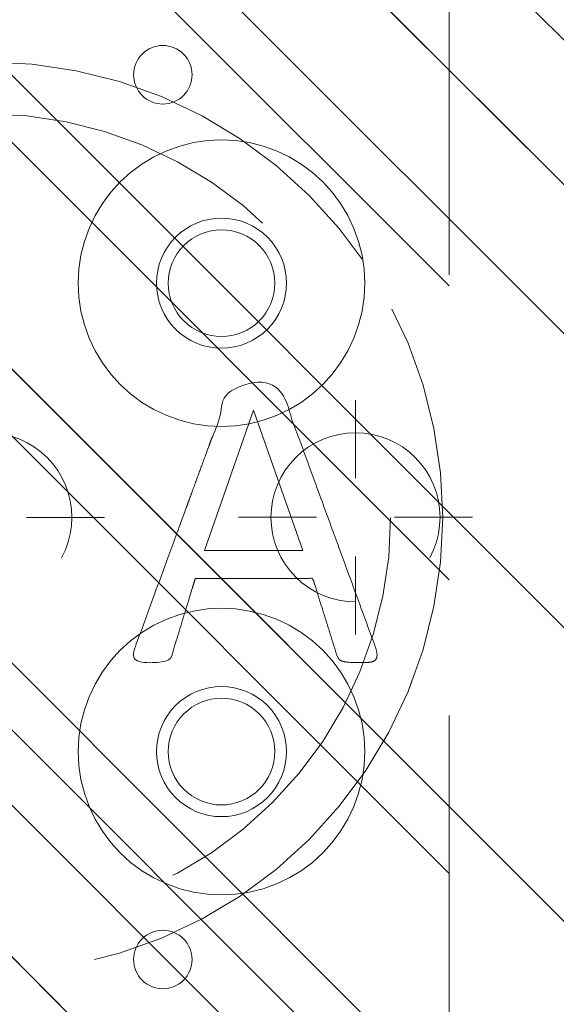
# Model space of a CAD drawing. Header units: inches. Extents: x -465 to -303, y -234 to 7.
# Tile 10 of 81: x -391.84 to -390.22, y -70.06 to -67.08. Entities that reach past the tile are written whole.
import ezdxf

# ---------------------------------------------------------------- set-up
doc = ezdxf.new("R2010")
doc.units = ezdxf.units.IN
doc.header["$LTSCALE"] = 32
doc.header["$MEASUREMENT"] = 0
doc.header["$PDMODE"] = 1
doc.header["$PDSIZE"] = -2
doc.linetypes.add('Dash Style-1', pattern=[0.083328, 0.041656, -0.041672])
for name, color, linetype, lineweight in [('DashLine', 7, 'Dash Style-1', 13), ('DashLineFill', 7, 'Dash Style-1', 13), ('Drawing', 7, 'Continuous', 18), ('Metal-DeskStructure', 7, 'Continuous', 13), ('None', 7, 'Continuous', 18), ('SolidLine', 7, 'Continuous', 15)]:
    doc.layers.add(name, color=color, linetype=linetype, lineweight=lineweight)
pattern_1 = [(45, (0, 0), (-1.613, 1.9357), []), (45, (-1.0608, 1.0608), (-0.472346, 0.41676), [])]

# ---------------------------------------------------------------- blocks, each defined once
blk = doc.blocks.new('Group-33')
at = {"layer": 'DashLine'}
blk.add_open_spline([(35.6306, -2.5591), (35.6301, -14.0156), (35.6295, -25.4721), (35.6308, -28.0425), (35.4425, -30.6071), (33.4525, -57.8791), (31.4625, -85.1511), (31.2548, -86.4638), (29.9315, -86.5751), (19.0945, -86.5751), (8.2575, -86.5751), (6.9341, -86.4638), (6.7265, -85.1511), (4.7365, -57.8791), (2.7465, -30.6071), (2.5582, -28.0425), (2.5595, -25.4721), (2.5589, -14.0156), (2.5584, -2.5591), (19.0945, -2.5591), (35.6306, -2.5591)], degree=2, knots=[0, 0, 0, 0.101602, 0.101602, 0.124398, 0.124398, 0.366817, 0.366817, 0.378599, 0.378599, 0.47475, 0.47475, 0.486533, 0.486533, 0.728951, 0.728951, 0.751748, 0.751748, 0.853349, 0.853349, 1, 1, 1], dxfattribs=at)
at = {"layer": 'SolidLine'}
blk.add_open_spline([(37.0866, -2.5591), (19.0945, -2.5591), (1.1024, -2.5591), (1.1024, -14.0156), (1.1025, -25.4721), (1.1032, -28.0955), (1.2935, -30.7131), (3.2835, -57.9851), (5.2735, -85.2571), (5.6777, -87.8156), (8.2575, -88.0311), (19.0945, -88.0311), (29.9315, -88.0311), (32.5112, -87.8156), (32.9155, -85.2571), (34.9055, -57.9851), (36.8955, -30.7131), (37.0858, -28.0955), (37.0865, -25.4721), (37.0866, -14.0156), (37.0866, -2.5591)], degree=2, knots=[0, 0, 0, 0.153989, 0.153989, 0.252041, 0.252041, 0.274495, 0.274495, 0.508445, 0.508445, 0.530607, 0.530607, 0.623382, 0.623382, 0.645544, 0.645544, 0.879494, 0.879494, 0.901948, 0.901948, 1, 1, 1], dxfattribs=at)
blk = doc.blocks.new('Group-43')
at = {"layer": 'Metal-DeskStructure', "color": 7}
blk.add_open_spline([(-0.563, -0.4031), (-0.563, -0.4084), (-0.567, -0.4164), (-0.5762, -0.4217), (-0.5934, -0.4243), (-0.6185, -0.4243), (-0.6344, -0.4203), (-0.6437, -0.4164), (-0.6476, -0.4071), (-0.6476, -0.2009), (-0.6476, 0), (-0.8593, 0), (-1.0709, 0), (-1.0709, -0.2009), (-1.0709, -0.4071), (-1.0748, -0.4164), (-1.0841, -0.4203), (-1.1013, -0.4243), (-1.1251, -0.4243), (-1.1423, -0.4217), (-1.1515, -0.4164), (-1.1555, -0.4084), (-1.1555, 0), (-1.1555, 0.4084), (-1.1515, 0.4164), (-1.1423, 0.4217), (-1.1251, 0.4243), (-1.1013, 0.4243), (-1.0841, 0.4217), (-1.0748, 0.4164), (-1.0709, 0.4097), (-1.0709, 0.2446), (-1.0709, 0.0849), (-0.8593, 0.0849), (-0.6476, 0.0849), (-0.6476, 0.2446), (-0.6476, 0.4097), (-0.6437, 0.4164), (-0.6344, 0.4217), (-0.6185, 0.4243), (-0.5934, 0.4243), (-0.5762, 0.4217), (-0.567, 0.4164), (-0.563, 0.4084), (-0.563, 0), (-0.563, -0.4031)], degree=2, knots=[0, 0, 0, 0.0023, 0.004599, 0.006899, 0.009198, 0.011753, 0.014308, 0.016863, 0.019418, 0.116187, 0.116187, 0.218123, 0.218123, 0.314892, 0.317447, 0.320002, 0.322557, 0.325112, 0.327667, 0.330222, 0.332777, 0.335332, 0.52951, 0.532065, 0.53462, 0.537175, 0.53973, 0.542285, 0.54484, 0.547395, 0.54995, 0.626918, 0.626918, 0.728853, 0.728853, 0.805822, 0.808377, 0.810932, 0.813487, 0.816042, 0.818342, 0.820641, 0.822941, 0.82524, 1, 1, 1], dxfattribs=at)
blk = doc.blocks.new('Group-44')
at = {"layer": 'Metal-DeskStructure', "color": 7, "flags": 128}
blk.add_lwpolyline([(0.8051, 0.3242), (0.657, -0.1001), (0.9546, -0.1001)], close=True, dxfattribs=at)
at = {"layer": 'Metal-DeskStructure', "color": 7}
blk.add_open_spline([(1.1741, -0.3918), (1.1847, -0.421), (1.1688, -0.4369), (1.145, -0.4396), (1.104, -0.4396), (1.0789, -0.4369), (1.067, -0.4329), (1.0604, -0.4237), (1.0577, -0.417), (1.0214, -0.301), (0.985, -0.185), (0.8071, -0.185), (0.6292, -0.185), (0.5942, -0.2997), (0.5591, -0.4144), (0.5565, -0.421), (0.5499, -0.4303), (0.5379, -0.4369), (0.5141, -0.4396), (0.4771, -0.4396), (0.452, -0.4356), (0.4427, -0.425), (0.4427, -0.4051), (0.448, -0.3905), (0.5915, 0.0007), (0.735, 0.3918), (0.7377, 0.3971), (0.7469, 0.4038), (0.7628, 0.4077), (0.7892, 0.4091), (0.8302, 0.4091), (0.858, 0.4077), (0.8752, 0.4038), (0.8845, 0.3971), (0.8871, 0.3918), (1.0306, 0), (1.1741, -0.3918)], degree=2, knots=[0, 0, 0, 0.015953, 0.02393, 0.031906, 0.039384, 0.046862, 0.054341, 0.061819, 0.061819, 0.189198, 0.189198, 0.375552, 0.375552, 0.501195, 0.501195, 0.508673, 0.516151, 0.523629, 0.531107, 0.538585, 0.546064, 0.553543, 0.561021, 0.561021, 0.761848, 0.761848, 0.764705, 0.767562, 0.770419, 0.773275, 0.776323, 0.77937, 0.782417, 0.785464, 0.785464, 1, 1, 1], dxfattribs=at)
blk = doc.blocks.new('TL14_lower_leg (2D)')
at = {"layer": 'DashLine', "flags": 128}
for points in [[(0, 1.378), (0.1351, 1.3713), (0.2688, 1.3515), (0.4, 1.3186), (0.5273, 1.2731), (0.6496, 1.2152), (0.7655, 1.1457), (0.8742, 1.0652), (0.9744, 0.9744), (1.0652, 0.8742), (1.1457, 0.7655), (1.2152, 0.6496), (1.2731, 0.5273), (1.3186, 0.4), (1.3515, 0.2688), (1.3713, 0.1351), (1.378, 0), (1.3713, -0.1351), (1.3515, -0.2688), (1.3186, -0.4), (1.2731, -0.5273), (1.2152, -0.6496), (1.1457, -0.7655), (1.0652, -0.8742), (0.9744, -0.9744), (0.8742, -1.0652), (0.7655, -1.1457), (0.6496, -1.2152), (0.5273, -1.2731), (0.4, -1.3186), (0.2688, -1.3515), (0.1351, -1.3713), (0, -1.378), (-0.1351, -1.3713), (-0.2688, -1.3515), (-0.4, -1.3186), (-0.5273, -1.2731), (-0.6496, -1.2152), (-0.7655, -1.1457), (-0.8742, -1.0652), (-0.9744, -0.9744), (-1.0652, -0.8742), (-1.1457, -0.7655), (-1.2152, -0.6496), (-1.2731, -0.5273), (-1.3186, -0.4), (-1.3515, -0.2688), (-1.3713, -0.1351), (-1.378, 0), (-1.3713, 0.1351), (-1.3515, 0.2688), (-1.3186, 0.4), (-1.2731, 0.5273), (-1.2152, 0.6496), (-1.1457, 0.7655), (-1.0652, 0.8742), (-0.9744, 0.9744), (-0.8742, 1.0652), (-0.7655, 1.1457), (-0.6496, 1.2152), (-0.5273, 1.2731), (-0.4, 1.3186), (-0.2688, 1.3515), (-0.1351, 1.3713)], [(-0.7087, 0.8701), (-0.6928, 0.8693), (-0.6772, 0.867), (-0.6618, 0.8631), (-0.6469, 0.8578), (-0.6326, 0.851), (-0.619, 0.8429), (-0.6063, 0.8334), (-0.5945, 0.8228), (-0.5839, 0.8111), (-0.5744, 0.7983), (-0.5663, 0.7848), (-0.5595, 0.7704), (-0.5542, 0.7555), (-0.5503, 0.7402), (-0.548, 0.7245), (-0.5472, 0.7087), (-0.548, 0.6928), (-0.5503, 0.6772), (-0.5542, 0.6618), (-0.5595, 0.6469), (-0.5663, 0.6326), (-0.5744, 0.619), (-0.5839, 0.6063), (-0.5945, 0.5945), (-0.6063, 0.5839), (-0.619, 0.5744), (-0.6326, 0.5663), (-0.6469, 0.5595), (-0.6618, 0.5542), (-0.6772, 0.5503), (-0.6928, 0.548), (-0.7087, 0.5472), (-0.7245, 0.548), (-0.7402, 0.5503), (-0.7555, 0.5542), (-0.7704, 0.5595), (-0.7848, 0.5663), (-0.7983, 0.5744), (-0.8111, 0.5839), (-0.8228, 0.5945), (-0.8334, 0.6063), (-0.8429, 0.619), (-0.851, 0.6326), (-0.8578, 0.6469), (-0.8631, 0.6618), (-0.867, 0.6772), (-0.8693, 0.6928), (-0.8701, 0.7087), (-0.8693, 0.7245), (-0.867, 0.7402), (-0.8631, 0.7555), (-0.8578, 0.7704), (-0.851, 0.7848), (-0.8429, 0.7983), (-0.8334, 0.8111), (-0.8228, 0.8228), (-0.8111, 0.8334), (-0.7983, 0.8429), (-0.7848, 0.851), (-0.7704, 0.8578), (-0.7555, 0.8631), (-0.7402, 0.867), (-0.7245, 0.8693)], [(0.7087, 0.8701), (0.7245, 0.8693), (0.7402, 0.867), (0.7555, 0.8631), (0.7704, 0.8578), (0.7848, 0.851), (0.7983, 0.8429), (0.8111, 0.8334), (0.8228, 0.8228), (0.8334, 0.8111), (0.8429, 0.7983), (0.851, 0.7848), (0.8578, 0.7704), (0.8631, 0.7555), (0.867, 0.7402), (0.8693, 0.7245), (0.8701, 0.7087), (0.8693, 0.6928), (0.867, 0.6772), (0.8631, 0.6618), (0.8578, 0.6469), (0.851, 0.6326), (0.8429, 0.619), (0.8334, 0.6063), (0.8228, 0.5945), (0.8111, 0.5839), (0.7983, 0.5744), (0.7848, 0.5663), (0.7704, 0.5595), (0.7555, 0.5542), (0.7402, 0.5503), (0.7245, 0.548), (0.7087, 0.5472), (0.6928, 0.548), (0.6772, 0.5503), (0.6618, 0.5542), (0.6469, 0.5595), (0.6326, 0.5663), (0.619, 0.5744), (0.6063, 0.5839), (0.5945, 0.5945), (0.5839, 0.6063), (0.5744, 0.619), (0.5663, 0.6326), (0.5595, 0.6469), (0.5542, 0.6618), (0.5503, 0.6772), (0.548, 0.6928), (0.5472, 0.7087), (0.548, 0.7245), (0.5503, 0.7402), (0.5542, 0.7555), (0.5595, 0.7704), (0.5663, 0.7848), (0.5744, 0.7983), (0.5839, 0.8111), (0.5945, 0.8228), (0.6063, 0.8334), (0.619, 0.8429), (0.6326, 0.851), (0.6469, 0.8578), (0.6618, 0.8631), (0.6772, 0.867), (0.6928, 0.8693)], [(-0.7087, -0.5472), (-0.6928, -0.548), (-0.6772, -0.5503), (-0.6618, -0.5542), (-0.6469, -0.5595), (-0.6326, -0.5663), (-0.619, -0.5744), (-0.6063, -0.5839), (-0.5945, -0.5945), (-0.5839, -0.6063), (-0.5744, -0.619), (-0.5663, -0.6326), (-0.5595, -0.6469), (-0.5542, -0.6618), (-0.5503, -0.6772), (-0.548, -0.6928), (-0.5472, -0.7087), (-0.548, -0.7245), (-0.5503, -0.7402), (-0.5542, -0.7555), (-0.5595, -0.7704), (-0.5663, -0.7848), (-0.5744, -0.7983), (-0.5839, -0.8111), (-0.5945, -0.8228), (-0.6063, -0.8334), (-0.619, -0.8429), (-0.6326, -0.851), (-0.6469, -0.8578), (-0.6618, -0.8631), (-0.6772, -0.867), (-0.6928, -0.8693), (-0.7087, -0.8701), (-0.7245, -0.8693), (-0.7402, -0.867), (-0.7555, -0.8631), (-0.7704, -0.8578), (-0.7848, -0.851), (-0.7983, -0.8429), (-0.8111, -0.8334), (-0.8228, -0.8228), (-0.8334, -0.8111), (-0.8429, -0.7983), (-0.851, -0.7848), (-0.8578, -0.7704), (-0.8631, -0.7555), (-0.867, -0.7402), (-0.8693, -0.7245), (-0.8701, -0.7087), (-0.8693, -0.6928), (-0.867, -0.6772), (-0.8631, -0.6618), (-0.8578, -0.6469), (-0.851, -0.6326), (-0.8429, -0.619), (-0.8334, -0.6063), (-0.8228, -0.5945), (-0.8111, -0.5839), (-0.7983, -0.5744), (-0.7848, -0.5663), (-0.7704, -0.5595), (-0.7555, -0.5542), (-0.7402, -0.5503), (-0.7245, -0.548)], [(0.7087, -0.5472), (0.7245, -0.548), (0.7402, -0.5503), (0.7555, -0.5542), (0.7704, -0.5595), (0.7848, -0.5663), (0.7983, -0.5744), (0.8111, -0.5839), (0.8228, -0.5945), (0.8334, -0.6063), (0.8429, -0.619), (0.851, -0.6326), (0.8578, -0.6469), (0.8631, -0.6618), (0.867, -0.6772), (0.8693, -0.6928), (0.8701, -0.7087), (0.8693, -0.7245), (0.867, -0.7402), (0.8631, -0.7555), (0.8578, -0.7704), (0.851, -0.7848), (0.8429, -0.7983), (0.8334, -0.8111), (0.8228, -0.8228), (0.8111, -0.8334), (0.7983, -0.8429), (0.7848, -0.851), (0.7704, -0.8578), (0.7555, -0.8631), (0.7402, -0.867), (0.7245, -0.8693), (0.7087, -0.8701), (0.6928, -0.8693), (0.6772, -0.867), (0.6618, -0.8631), (0.6469, -0.8578), (0.6326, -0.851), (0.619, -0.8429), (0.6063, -0.8334), (0.5945, -0.8228), (0.5839, -0.8111), (0.5744, -0.7983), (0.5663, -0.7848), (0.5595, -0.7704), (0.5542, -0.7555), (0.5503, -0.7402), (0.548, -0.7245), (0.5472, -0.7087), (0.548, -0.6928), (0.5503, -0.6772), (0.5542, -0.6618), (0.5595, -0.6469), (0.5663, -0.6326), (0.5744, -0.619), (0.5839, -0.6063), (0.5945, -0.5945), (0.6063, -0.5839), (0.619, -0.5744), (0.6326, -0.5663), (0.6469, -0.5595), (0.6618, -0.5542), (0.6772, -0.5503), (0.6928, -0.548)]]:
    blk.add_lwpolyline(points, close=True, dxfattribs=at)
at = {"layer": 'DashLine', "linetype": 'Continuous', "lineweight": 5}
blk.add_point((0, 0), dxfattribs=at)
at = {"layer": 'Metal-DeskStructure', "color": 7}
for name in ['Group-43', 'Group-44']:
    blk.add_blockref(name, (0, 0), dxfattribs=at)
blk = doc.blocks.new('Group-45')
at = {"layer": 'DashLineFill', "linetype": 'Continuous', "lineweight": 13}
h = blk.add_hatch(dxfattribs=at)
h.set_pattern_fill('Steel', color=253, style=0, pattern_type=2)
h.set_pattern_definition(pattern_1)
h.paths.add_polyline_path([(-2.0669, 1.3976), (2.0669, 1.3976), (2.0669, 0.1378), (2.1063, 0.1378), (2.1063, -0.1378), (2.0669, -0.1378), (2.0669, -5.2756), (2.1063, -5.2756), (2.1063, -5.5512), (2.0669, -5.5512), (2.0669, -5.8268), (-2.0669, -5.8268), (-2.0669, -5.5512), (-2.1063, -5.5512), (-2.1063, -5.2756), (-2.0669, -5.2756), (-2.0669, -0.1378), (-2.1063, -0.1378), (-2.1063, 0.1378), (-2.0669, 0.1378)])
at = {"layer": 'DashLineFill', "flags": 128}
blk.add_lwpolyline([(-2.0669, 1.3976), (2.0669, 1.3976), (2.0669, 0.1378), (2.1063, 0.1378), (2.1063, -0.1378), (2.0669, -0.1378), (2.0669, -5.2756), (2.1063, -5.2756), (2.1063, -5.5512), (2.0669, -5.5512), (2.0669, -5.8268), (-2.0669, -5.8268), (-2.0669, -5.5512), (-2.1063, -5.5512), (-2.1063, -5.2756), (-2.0669, -5.2756), (-2.0669, -0.1378), (-2.1063, -0.1378), (-2.1063, 0.1378), (-2.0669, 0.1378)], close=True, dxfattribs=at)
blk = doc.blocks.new('TL14_upper_leg (2D)')
at = {"layer": 'DashLine', "flags": 128}
blk.add_lwpolyline([(0, 1.2205), (0.1196, 1.2146), (0.2381, 1.197), (0.3543, 1.1679), (0.4671, 1.1276), (0.5753, 1.0764), (0.6781, 1.0148), (0.7743, 0.9434), (0.863, 0.863), (0.9434, 0.7743), (1.0148, 0.6781), (1.0764, 0.5753), (1.1276, 0.4671), (1.1679, 0.3543), (1.197, 0.2381), (1.2146, 0.1196), (1.2205, 0), (1.2146, -0.1196), (1.197, -0.2381), (1.1679, -0.3543), (1.1276, -0.4671), (1.0764, -0.5753), (1.0148, -0.6781), (0.9434, -0.7743), (0.863, -0.863), (0.7743, -0.9434), (0.6781, -1.0148), (0.5753, -1.0764), (0.4671, -1.1276), (0.3543, -1.1679), (0.2381, -1.197), (0.1196, -1.2146), (0, -1.2205), (-0.1196, -1.2146), (-0.2381, -1.197), (-0.3543, -1.1679), (-0.4671, -1.1276), (-0.5753, -1.0764), (-0.6781, -1.0148), (-0.7743, -0.9434), (-0.863, -0.863), (-0.9434, -0.7743), (-1.0148, -0.6781), (-1.0764, -0.5753), (-1.1276, -0.4671), (-1.1679, -0.3543), (-1.197, -0.2381), (-1.2146, -0.1196), (-1.2205, 0), (-1.2146, 0.1196), (-1.197, 0.2381), (-1.1679, 0.3543), (-1.1276, 0.4671), (-1.0764, 0.5753), (-1.0148, 0.6781), (-0.9434, 0.7743), (-0.863, 0.863), (-0.7743, 0.9434), (-0.6781, 1.0148), (-0.5753, 1.0764), (-0.4671, 1.1276), (-0.3543, 1.1679), (-0.2381, 1.197), (-0.1196, 1.2146)], close=True, dxfattribs=at)
at = {"layer": 'DashLine', "color": 7}
blk.add_blockref('Group-45', (0, 0), dxfattribs=at)
blk = doc.blocks.new('Group-47')
at = {"layer": 'DashLine'}
for p, q in [((0.0002, -0.9961), (0.0002, -0.7598)), ((-0.1179, -1.1142), (-0.3541, -1.1142)), ((0.1183, -1.1142), (0.3545, -1.1142)), ((0.0002, -1.2323), (0.0002, -1.4685))]:
    blk.add_line(p, q, dxfattribs=at)
at = {"layer": 'DashLine', "flags": 128}
blk.add_lwpolyline([(-0.2557, -1.1142), (-0.2545, -1.0891), (-0.2508, -1.0642), (-0.2447, -1.0399), (-0.2362, -1.0162), (-0.2255, -0.9935), (-0.2126, -0.972), (-0.1976, -0.9518), (-0.1808, -0.9332), (-0.1621, -0.9164), (-0.142, -0.9014), (-0.1204, -0.8885), (-0.0977, -0.8777), (-0.0741, -0.8693), (-0.0497, -0.8632), (-0.0249, -0.8595), (0.0002, -0.8583), (0.0253, -0.8595), (0.0501, -0.8632), (0.0745, -0.8693), (0.0981, -0.8777), (0.1208, -0.8885), (0.1424, -0.9014), (0.1625, -0.9164), (0.1812, -0.9332), (0.198, -0.9518), (0.213, -0.972), (0.2259, -0.9935), (0.2366, -1.0162), (0.2451, -1.0399), (0.2512, -1.0642), (0.2549, -1.0891), (0.2561, -1.1142), (0.2549, -1.1393), (0.2512, -1.1641), (0.2451, -1.1885), (0.2366, -1.2121), (0.2259, -1.2348), (0.213, -1.2563), (0.198, -1.2765), (0.1812, -1.2951), (0.1625, -1.312), (0.1424, -1.327), (0.1208, -1.3399), (0.0981, -1.3506), (0.0745, -1.3591), (0.0501, -1.3652), (0.0253, -1.3688), (0.0002, -1.3701), (-0.0249, -1.3688), (-0.0497, -1.3652), (-0.0741, -1.3591), (-0.0977, -1.3506), (-0.1204, -1.3399), (-0.142, -1.327), (-0.1621, -1.312), (-0.1808, -1.2951), (-0.1976, -1.2765), (-0.2126, -1.2563), (-0.2255, -1.2348), (-0.2362, -1.2121), (-0.2447, -1.1885), (-0.2508, -1.1641), (-0.2545, -1.1393)], close=True, dxfattribs=at)
blk = doc.blocks.new('Group-48')
at = {"layer": 'DashLine'}
for p, q in [((0, 0.1181), (0, 0.3543)), ((-0.1181, 0), (-0.3543, 0)), ((0.1181, 0), (0.3543, 0)), ((0, -0.1181), (0, -0.3543))]:
    blk.add_line(p, q, dxfattribs=at)
at = {"layer": 'DashLine', "flags": 128}
blk.add_lwpolyline([(-0.2559, 0), (-0.2547, 0.0251), (-0.251, 0.0499), (-0.2449, 0.0743), (-0.2364, 0.0979), (-0.2257, 0.1206), (-0.2128, 0.1422), (-0.1978, 0.1623), (-0.181, 0.181), (-0.1623, 0.1978), (-0.1422, 0.2128), (-0.1206, 0.2257), (-0.0979, 0.2364), (-0.0743, 0.2449), (-0.0499, 0.251), (-0.0251, 0.2547), (0, 0.2559), (0.0251, 0.2547), (0.0499, 0.251), (0.0743, 0.2449), (0.0979, 0.2364), (0.1206, 0.2257), (0.1422, 0.2128), (0.1623, 0.1978), (0.181, 0.181), (0.1978, 0.1623), (0.2128, 0.1422), (0.2257, 0.1206), (0.2364, 0.0979), (0.2449, 0.0743), (0.251, 0.0499), (0.2547, 0.0251), (0.2559, 0), (0.2547, -0.0251), (0.251, -0.0499), (0.2449, -0.0743), (0.2364, -0.0979), (0.2257, -0.1206), (0.2128, -0.1422), (0.1978, -0.1623), (0.181, -0.181), (0.1623, -0.1978), (0.1422, -0.2128), (0.1206, -0.2257), (0.0979, -0.2364), (0.0743, -0.2449), (0.0499, -0.251), (0.0251, -0.2547), (0, -0.2559), (-0.0251, -0.2547), (-0.0499, -0.251), (-0.0743, -0.2449), (-0.0979, -0.2364), (-0.1206, -0.2257), (-0.1422, -0.2128), (-0.1623, -0.1978), (-0.181, -0.181), (-0.1978, -0.1623), (-0.2128, -0.1422), (-0.2257, -0.1206), (-0.2364, -0.0979), (-0.2449, -0.0743), (-0.251, -0.0499), (-0.2547, -0.0251)], close=True, dxfattribs=at)
blk = doc.blocks.new('1BRPT9-Bracket (2D)')
at = {"layer": 'DashLineFill', "linetype": 'Continuous', "lineweight": 13}
h = blk.add_hatch(dxfattribs=at)
h.set_pattern_fill('Steel', color=253, style=0, pattern_type=2)
h.set_pattern_definition(pattern_1)
edge = h.paths.add_edge_path()
edge.add_arc((1.6779, -8.4882), 0.252, 270, 360)
edge.add_line((1.9299, -8.4882), (1.9299, -7.4803))
edge.add_line((1.9299, -7.4803), (2.3236, -7.4803))
edge.add_line((2.3236, -7.4803), (2.3236, 7.4611))
edge.add_line((2.3236, 7.4611), (1.9299, 7.4803))
edge.add_line((1.9299, 7.4803), (1.9299, 8.4882))
edge.add_arc((1.6779, 8.4882), 0.252, 360, 450)
edge.add_line((1.6779, 8.7402), (-2.3221, 8.7402))
edge.add_line((-2.3221, 8.7402), (-2.3221, -8.7402))
edge.add_line((-2.3221, -8.7402), (1.6779, -8.7402))
h = blk.add_hatch(dxfattribs=at)
h.set_pattern_fill('Steel', color=253, style=0, pattern_type=2)
h.set_pattern_definition(pattern_1)
h.paths.add_polyline_path([(-1.3378, -0.6196), (-1.3465, -0.6191), (-1.3551, -0.6179), (-1.3635, -0.6158), (-1.3717, -0.6128), (-1.3796, -0.6091), (-1.387, -0.6046), (-1.394, -0.5995), (-1.4005, -0.5936), (-1.4063, -0.5872), (-1.4115, -0.5802), (-1.4159, -0.5727), (-1.4197, -0.5649), (-1.4226, -0.5567), (-1.4247, -0.5483), (-1.426, -0.5397), (-1.4264, -0.531), (-1.426, -0.5223), (-1.4247, -0.5137), (-1.4226, -0.5053), (-1.4197, -0.4971), (-1.4159, -0.4892), (-1.4115, -0.4818), (-1.4063, -0.4748), (-1.4005, -0.4684), (-1.394, -0.4625), (-1.387, -0.4573), (-1.3796, -0.4529), (-1.3717, -0.4492), (-1.3635, -0.4462), (-1.3551, -0.4441), (-1.3465, -0.4428), (-1.3378, -0.4424), (-1.3291, -0.4428), (-1.3205, -0.4441), (-1.3121, -0.4462), (-1.3039, -0.4492), (-1.2961, -0.4529), (-1.2886, -0.4573), (-1.2816, -0.4625), (-1.2752, -0.4684), (-1.2693, -0.4748), (-1.2642, -0.4818), (-1.2597, -0.4892), (-1.256, -0.4971), (-1.253, -0.5053), (-1.2509, -0.5137), (-1.2497, -0.5223), (-1.2492, -0.531), (-1.2497, -0.5397), (-1.2509, -0.5483), (-1.253, -0.5567), (-1.256, -0.5649), (-1.2597, -0.5727), (-1.2642, -0.5802), (-1.2693, -0.5872), (-1.2752, -0.5936), (-1.2816, -0.5995), (-1.2886, -0.6046), (-1.2961, -0.6091), (-1.3039, -0.6128), (-1.3121, -0.6158), (-1.3205, -0.6179), (-1.3291, -0.6191)])
h = blk.add_hatch(dxfattribs=at)
h.set_pattern_fill('Steel', color=253, style=0, pattern_type=2)
h.set_pattern_definition(pattern_1)
h.paths.add_polyline_path([(1.3393, -0.6196), (1.3307, -0.6191), (1.3221, -0.6179), (1.3136, -0.6158), (1.3054, -0.6128), (1.2976, -0.6091), (1.2901, -0.6046), (1.2832, -0.5995), (1.2767, -0.5936), (1.2709, -0.5872), (1.2657, -0.5802), (1.2612, -0.5727), (1.2575, -0.5649), (1.2546, -0.5567), (1.2525, -0.5483), (1.2512, -0.5397), (1.2508, -0.531), (1.2512, -0.5223), (1.2525, -0.5137), (1.2546, -0.5053), (1.2575, -0.4971), (1.2612, -0.4892), (1.2657, -0.4818), (1.2709, -0.4748), (1.2767, -0.4684), (1.2832, -0.4625), (1.2901, -0.4573), (1.2976, -0.4529), (1.3054, -0.4492), (1.3136, -0.4462), (1.3221, -0.4441), (1.3307, -0.4428), (1.3393, -0.4424), (1.348, -0.4428), (1.3566, -0.4441), (1.3651, -0.4462), (1.3732, -0.4492), (1.3811, -0.4529), (1.3886, -0.4573), (1.3955, -0.4625), (1.402, -0.4684), (1.4078, -0.4748), (1.413, -0.4818), (1.4175, -0.4892), (1.4212, -0.4971), (1.4241, -0.5053), (1.4262, -0.5137), (1.4275, -0.5223), (1.4279, -0.531), (1.4275, -0.5397), (1.4262, -0.5483), (1.4241, -0.5567), (1.4212, -0.5649), (1.4175, -0.5727), (1.413, -0.5802), (1.4078, -0.5872), (1.402, -0.5936), (1.3955, -0.5995), (1.3886, -0.6046), (1.3811, -0.6091), (1.3732, -0.6128), (1.3651, -0.6158), (1.3566, -0.6179), (1.348, -0.6191)])
at = {"layer": 'DashLineFill', "flags": 128}
for points in [[(-1.3378, -0.6196), (-1.3465, -0.6191), (-1.3551, -0.6179), (-1.3635, -0.6158), (-1.3717, -0.6128), (-1.3796, -0.6091), (-1.387, -0.6046), (-1.394, -0.5995), (-1.4005, -0.5936), (-1.4063, -0.5872), (-1.4115, -0.5802), (-1.4159, -0.5727), (-1.4197, -0.5649), (-1.4226, -0.5567), (-1.4247, -0.5483), (-1.426, -0.5397), (-1.4264, -0.531), (-1.426, -0.5223), (-1.4247, -0.5137), (-1.4226, -0.5053), (-1.4197, -0.4971), (-1.4159, -0.4892), (-1.4115, -0.4818), (-1.4063, -0.4748), (-1.4005, -0.4684), (-1.394, -0.4625), (-1.387, -0.4573), (-1.3796, -0.4529), (-1.3717, -0.4492), (-1.3635, -0.4462), (-1.3551, -0.4441), (-1.3465, -0.4428), (-1.3378, -0.4424), (-1.3291, -0.4428), (-1.3205, -0.4441), (-1.3121, -0.4462), (-1.3039, -0.4492), (-1.2961, -0.4529), (-1.2886, -0.4573), (-1.2816, -0.4625), (-1.2752, -0.4684), (-1.2693, -0.4748), (-1.2642, -0.4818), (-1.2597, -0.4892), (-1.256, -0.4971), (-1.253, -0.5053), (-1.2509, -0.5137), (-1.2497, -0.5223), (-1.2492, -0.531), (-1.2497, -0.5397), (-1.2509, -0.5483), (-1.253, -0.5567), (-1.256, -0.5649), (-1.2597, -0.5727), (-1.2642, -0.5802), (-1.2693, -0.5872), (-1.2752, -0.5936), (-1.2816, -0.5995), (-1.2886, -0.6046), (-1.2961, -0.6091), (-1.3039, -0.6128), (-1.3121, -0.6158), (-1.3205, -0.6179), (-1.3291, -0.6191)], [(1.3393, -0.6196), (1.3307, -0.6191), (1.3221, -0.6179), (1.3136, -0.6158), (1.3054, -0.6128), (1.2976, -0.6091), (1.2901, -0.6046), (1.2832, -0.5995), (1.2767, -0.5936), (1.2709, -0.5872), (1.2657, -0.5802), (1.2612, -0.5727), (1.2575, -0.5649), (1.2546, -0.5567), (1.2525, -0.5483), (1.2512, -0.5397), (1.2508, -0.531), (1.2512, -0.5223), (1.2525, -0.5137), (1.2546, -0.5053), (1.2575, -0.4971), (1.2612, -0.4892), (1.2657, -0.4818), (1.2709, -0.4748), (1.2767, -0.4684), (1.2832, -0.4625), (1.2901, -0.4573), (1.2976, -0.4529), (1.3054, -0.4492), (1.3136, -0.4462), (1.3221, -0.4441), (1.3307, -0.4428), (1.3393, -0.4424), (1.348, -0.4428), (1.3566, -0.4441), (1.3651, -0.4462), (1.3732, -0.4492), (1.3811, -0.4529), (1.3886, -0.4573), (1.3955, -0.4625), (1.402, -0.4684), (1.4078, -0.4748), (1.413, -0.4818), (1.4175, -0.4892), (1.4212, -0.4971), (1.4241, -0.5053), (1.4262, -0.5137), (1.4275, -0.5223), (1.4279, -0.531), (1.4275, -0.5397), (1.4262, -0.5483), (1.4241, -0.5567), (1.4212, -0.5649), (1.4175, -0.5727), (1.413, -0.5802), (1.4078, -0.5872), (1.402, -0.5936), (1.3955, -0.5995), (1.3886, -0.6046), (1.3811, -0.6091), (1.3732, -0.6128), (1.3651, -0.6158), (1.3566, -0.6179), (1.348, -0.6191)]]:
    blk.add_lwpolyline(points, close=True, dxfattribs=at)
at = {"layer": 'DashLineFill', "linetype": 'Continuous', "lineweight": 5}
blk.add_point((0.0002, -1.1142), dxfattribs=at)
at = {"layer": 'Metal-DeskStructure', "color": 7}
for name in ['Group-48', 'Group-47']:
    blk.add_blockref(name, (0, 0), dxfattribs=at)
blk = doc.blocks.new('1BRPTL-Disc_Foot (2D)')
at = {"layer": 'DashLineFill', "linetype": 'Continuous', "lineweight": 13}
h = blk.add_hatch(dxfattribs=at)
h.set_pattern_fill('Steel', color=253, style=0, pattern_type=2)
h.set_pattern_definition(pattern_1)
h.paths.add_polyline_path([(7.9983, 0), (7.9598, -0.784), (7.8446, -1.5604), (7.6539, -2.3218), (7.3895, -3.0608), (7.0539, -3.7704), (6.6504, -4.4436), (6.1828, -5.0741), (5.6557, -5.6557), (5.0741, -6.1828), (4.4436, -6.6504), (3.7704, -7.0539), (3.0608, -7.3895), (2.3218, -7.6539), (1.5604, -7.8446), (0.784, -7.9598), (0, -7.9983), (-0.784, -7.9598), (-1.5604, -7.8446), (-2.3218, -7.6539), (-3.0608, -7.3895), (-3.7704, -7.0539), (-4.4436, -6.6504), (-5.0741, -6.1828), (-5.6557, -5.6557), (-6.1828, -5.0741), (-6.6504, -4.4436), (-7.0539, -3.7704), (-7.3895, -3.0608), (-7.6539, -2.3218), (-7.8446, -1.5604), (-7.9598, -0.784), (-7.9983, 0), (-7.9598, 0.784), (-7.8446, 1.5604), (-7.6539, 2.3218), (-7.3895, 3.0608), (-7.0539, 3.7704), (-6.6504, 4.4436), (-6.1828, 5.0741), (-5.6557, 5.6557), (-5.0741, 6.1828), (-4.4436, 6.6504), (-3.7704, 7.0539), (-3.0608, 7.3895), (-2.3218, 7.6539), (-1.5604, 7.8446), (-0.784, 7.9598), (0, 7.9983), (0.784, 7.9598), (1.5604, 7.8446), (2.3218, 7.6539), (3.0608, 7.3895), (3.7704, 7.0539), (4.4436, 6.6504), (5.0741, 6.1828), (5.6557, 5.6557), (6.1828, 5.0741), (6.6504, 4.4436), (7.0539, 3.7704), (7.3895, 3.0608), (7.6539, 2.3218), (7.8446, 1.5604), (7.9598, 0.784)])
at = {"layer": 'DashLine', "flags": 128}
blk.add_lwpolyline([(0, -1.378), (-0.1351, -1.3713), (-0.2688, -1.3515), (-0.4, -1.3186), (-0.5273, -1.2731), (-0.6496, -1.2152), (-0.7655, -1.1457), (-0.8742, -1.0652), (-0.9744, -0.9744), (-1.0652, -0.8742), (-1.1457, -0.7655), (-1.2152, -0.6496), (-1.2731, -0.5273), (-1.3186, -0.4), (-1.3515, -0.2688), (-1.3713, -0.1351), (-1.378, 0), (-1.3713, 0.1351), (-1.3515, 0.2688), (-1.3186, 0.4), (-1.2731, 0.5273), (-1.2152, 0.6496), (-1.1457, 0.7655), (-1.0652, 0.8742), (-0.9744, 0.9744), (-0.8742, 1.0652), (-0.7655, 1.1457), (-0.6496, 1.2152), (-0.5273, 1.2731), (-0.4, 1.3186), (-0.2688, 1.3515), (-0.1351, 1.3713), (0, 1.378), (0.1351, 1.3713), (0.2688, 1.3515), (0.4, 1.3186), (0.5273, 1.2731), (0.6496, 1.2152), (0.7655, 1.1457), (0.8742, 1.0652), (0.9744, 0.9744), (1.0652, 0.8742), (1.1457, 0.7655), (1.2152, 0.6496), (1.2731, 0.5273), (1.3186, 0.4), (1.3515, 0.2688), (1.3713, 0.1351), (1.378, 0), (1.3713, -0.1351), (1.3515, -0.2688), (1.3186, -0.4), (1.2731, -0.5273), (1.2152, -0.6496), (1.1457, -0.7655), (1.0652, -0.8742), (0.9744, -0.9744), (0.8742, -1.0652), (0.7655, -1.1457), (0.6496, -1.2152), (0.5273, -1.2731), (0.4, -1.3186), (0.2688, -1.3515), (0.1351, -1.3713)], close=True, dxfattribs=at)
at = {"layer": 'SolidLine', "flags": 128}
for points in [[(-0.7087, -0.275), (-0.6662, -0.2771), (-0.6241, -0.2833), (-0.5828, -0.2937), (-0.5427, -0.308), (-0.5042, -0.3262), (-0.4677, -0.3481), (-0.4335, -0.3734), (-0.402, -0.402), (-0.3734, -0.4335), (-0.3481, -0.4677), (-0.3262, -0.5042), (-0.308, -0.5427), (-0.2937, -0.5828), (-0.2833, -0.6241), (-0.2771, -0.6662), (-0.275, -0.7087), (-0.2771, -0.7512), (-0.2833, -0.7933), (-0.2937, -0.8345), (-0.308, -0.8746), (-0.3262, -0.9131), (-0.3481, -0.9496), (-0.3734, -0.9838), (-0.402, -1.0153), (-0.4335, -1.0439), (-0.4677, -1.0692), (-0.5042, -1.0911), (-0.5427, -1.1093), (-0.5828, -1.1236), (-0.6241, -1.134), (-0.6662, -1.1402), (-0.7087, -1.1423), (-0.7512, -1.1402), (-0.7933, -1.134), (-0.8345, -1.1236), (-0.8746, -1.1093), (-0.9131, -1.0911), (-0.9496, -1.0692), (-0.9838, -1.0439), (-1.0153, -1.0153), (-1.0439, -0.9838), (-1.0692, -0.9496), (-1.0911, -0.9131), (-1.1093, -0.8746), (-1.1236, -0.8345), (-1.134, -0.7933), (-1.1402, -0.7512), (-1.1423, -0.7087), (-1.1402, -0.6662), (-1.134, -0.6241), (-1.1236, -0.5828), (-1.1093, -0.5427), (-1.0911, -0.5042), (-1.0692, -0.4677), (-1.0439, -0.4335), (-1.0153, -0.402), (-0.9838, -0.3734), (-0.9496, -0.3481), (-0.9131, -0.3262), (-0.8746, -0.308), (-0.8345, -0.2937), (-0.7933, -0.2833), (-0.7512, -0.2771)], [(0.7087, -0.275), (0.7512, -0.2771), (0.7933, -0.2833), (0.8345, -0.2937), (0.8746, -0.308), (0.9131, -0.3262), (0.9496, -0.3481), (0.9838, -0.3734), (1.0153, -0.402), (1.0439, -0.4335), (1.0692, -0.4677), (1.0911, -0.5042), (1.1093, -0.5427), (1.1236, -0.5828), (1.134, -0.6241), (1.1402, -0.6662), (1.1423, -0.7087), (1.1402, -0.7512), (1.134, -0.7933), (1.1236, -0.8345), (1.1093, -0.8746), (1.0911, -0.9131), (1.0692, -0.9496), (1.0439, -0.9838), (1.0153, -1.0153), (0.9838, -1.0439), (0.9496, -1.0692), (0.9131, -1.0911), (0.8746, -1.1093), (0.8345, -1.1236), (0.7933, -1.134), (0.7512, -1.1402), (0.7087, -1.1423), (0.6662, -1.1402), (0.6241, -1.134), (0.5828, -1.1236), (0.5427, -1.1093), (0.5042, -1.0911), (0.4677, -1.0692), (0.4335, -1.0439), (0.402, -1.0153), (0.3734, -0.9838), (0.3481, -0.9496), (0.3262, -0.9131), (0.308, -0.8746), (0.2937, -0.8345), (0.2833, -0.7933), (0.2771, -0.7512), (0.275, -0.7087), (0.2771, -0.6662), (0.2833, -0.6241), (0.2937, -0.5828), (0.308, -0.5427), (0.3262, -0.5042), (0.3481, -0.4677), (0.3734, -0.4335), (0.402, -0.402), (0.4335, -0.3734), (0.4677, -0.3481), (0.5042, -0.3262), (0.5427, -0.308), (0.5828, -0.2937), (0.6241, -0.2833), (0.6662, -0.2771)], [(-0.7087, -0.5118), (-0.6894, -0.5128), (-0.6703, -0.5156), (-0.6515, -0.5203), (-0.6333, -0.5268), (-0.6159, -0.5351), (-0.5993, -0.545), (-0.5838, -0.5565), (-0.5695, -0.5695), (-0.5565, -0.5838), (-0.545, -0.5993), (-0.5351, -0.6159), (-0.5268, -0.6333), (-0.5203, -0.6515), (-0.5156, -0.6703), (-0.5128, -0.6894), (-0.5118, -0.7087), (-0.5128, -0.728), (-0.5156, -0.7471), (-0.5203, -0.7658), (-0.5268, -0.784), (-0.5351, -0.8015), (-0.545, -0.818), (-0.5565, -0.8335), (-0.5695, -0.8479), (-0.5838, -0.8608), (-0.5993, -0.8723), (-0.6159, -0.8823), (-0.6333, -0.8905), (-0.6515, -0.897), (-0.6703, -0.9017), (-0.6894, -0.9046), (-0.7087, -0.9055), (-0.728, -0.9046), (-0.7471, -0.9017), (-0.7658, -0.897), (-0.784, -0.8905), (-0.8015, -0.8823), (-0.818, -0.8723), (-0.8335, -0.8608), (-0.8479, -0.8479), (-0.8608, -0.8335), (-0.8723, -0.818), (-0.8823, -0.8015), (-0.8905, -0.784), (-0.897, -0.7658), (-0.9017, -0.7471), (-0.9046, -0.728), (-0.9055, -0.7087), (-0.9046, -0.6894), (-0.9017, -0.6703), (-0.897, -0.6515), (-0.8905, -0.6333), (-0.8823, -0.6159), (-0.8723, -0.5993), (-0.8608, -0.5838), (-0.8479, -0.5695), (-0.8335, -0.5565), (-0.818, -0.545), (-0.8015, -0.5351), (-0.784, -0.5268), (-0.7658, -0.5203), (-0.7471, -0.5156), (-0.728, -0.5128)], [(0.7087, -0.5118), (0.728, -0.5128), (0.7471, -0.5156), (0.7658, -0.5203), (0.784, -0.5268), (0.8015, -0.5351), (0.818, -0.545), (0.8335, -0.5565), (0.8479, -0.5695), (0.8608, -0.5838), (0.8723, -0.5993), (0.8823, -0.6159), (0.8905, -0.6333), (0.897, -0.6515), (0.9017, -0.6703), (0.9046, -0.6894), (0.9055, -0.7087), (0.9046, -0.728), (0.9017, -0.7471), (0.897, -0.7658), (0.8905, -0.784), (0.8823, -0.8015), (0.8723, -0.818), (0.8608, -0.8335), (0.8479, -0.8479), (0.8335, -0.8608), (0.818, -0.8723), (0.8015, -0.8823), (0.784, -0.8905), (0.7658, -0.897), (0.7471, -0.9017), (0.728, -0.9046), (0.7087, -0.9055), (0.6894, -0.9046), (0.6703, -0.9017), (0.6515, -0.897), (0.6333, -0.8905), (0.6159, -0.8823), (0.5993, -0.8723), (0.5838, -0.8608), (0.5695, -0.8479), (0.5565, -0.8335), (0.545, -0.818), (0.5351, -0.8015), (0.5268, -0.784), (0.5203, -0.7658), (0.5156, -0.7471), (0.5128, -0.728), (0.5118, -0.7087), (0.5128, -0.6894), (0.5156, -0.6703), (0.5203, -0.6515), (0.5268, -0.6333), (0.5351, -0.6159), (0.545, -0.5993), (0.5565, -0.5838), (0.5695, -0.5695), (0.5838, -0.5565), (0.5993, -0.545), (0.6159, -0.5351), (0.6333, -0.5268), (0.6515, -0.5203), (0.6703, -0.5156), (0.6894, -0.5128)]]:
    blk.add_lwpolyline(points, close=True, dxfattribs=at)
blk = doc.blocks.new('Group-70')
at = {"layer": 'None', "color": 7}
for name, rotation in [('1BRPTL-Disc_Foot (2D)', 90), ('TL14_upper_leg (2D)', 270), ('1BRPT9-Bracket (2D)', 90)]:
    blk.add_blockref(name, (19.1063, -74.567), dxfattribs=dict(at, rotation=rotation))
blk.add_blockref('TL14_lower_leg (2D)', (19.1063, -74.567), dxfattribs=at)
blk = doc.blocks.new('Group-80')
at = {"layer": 'None'}
for name in ['Group-33', 'Group-70']:
    blk.add_blockref(name, (0, 0), dxfattribs=at)
blk = doc.blocks.new('SL L Desk (2D)')
at = {"layer": 'None'}
blk.add_blockref('Group-80', (0, 0), dxfattribs=at)
at = {"layer": 'Drawing', "color": 0, "flags": 1}
for tag in ['Tag', 'Catalog', 'Option1', 'Option2', 'Option3', 'Option4', 'Option5', 'Option6', 'Option7', 'Option8', 'Option9', 'Option10', 'Option11', 'Option12', 'Custom', 'FinishGroup', 'Discount', 'Item2', 'Item3', 'Item6', 'Item8', 'Item9', 'Item10', 'Item12', 'Item13', 'Item16', 'Item18', 'Item19', 'Item20', 'Item21', 'Item22', 'Item23', 'Item24', 'Item25', 'Item1', 'Item4', 'Item5', 'Item7', 'Item11', 'Item14', 'Item15', 'Item17']:
    blk.add_attdef(tag, (-51.5877, -67.0772), '', height=0.00709, dxfattribs=at)

msp = doc.modelspace()

# ---------------------------------------------------------------- block references
at = {"layer": 'Drawing'}
msp.add_blockref('SL L Desk (2D)', (-411.047, 5.9764), dxfattribs=at)

doc.saveas('drawing.dxf')
